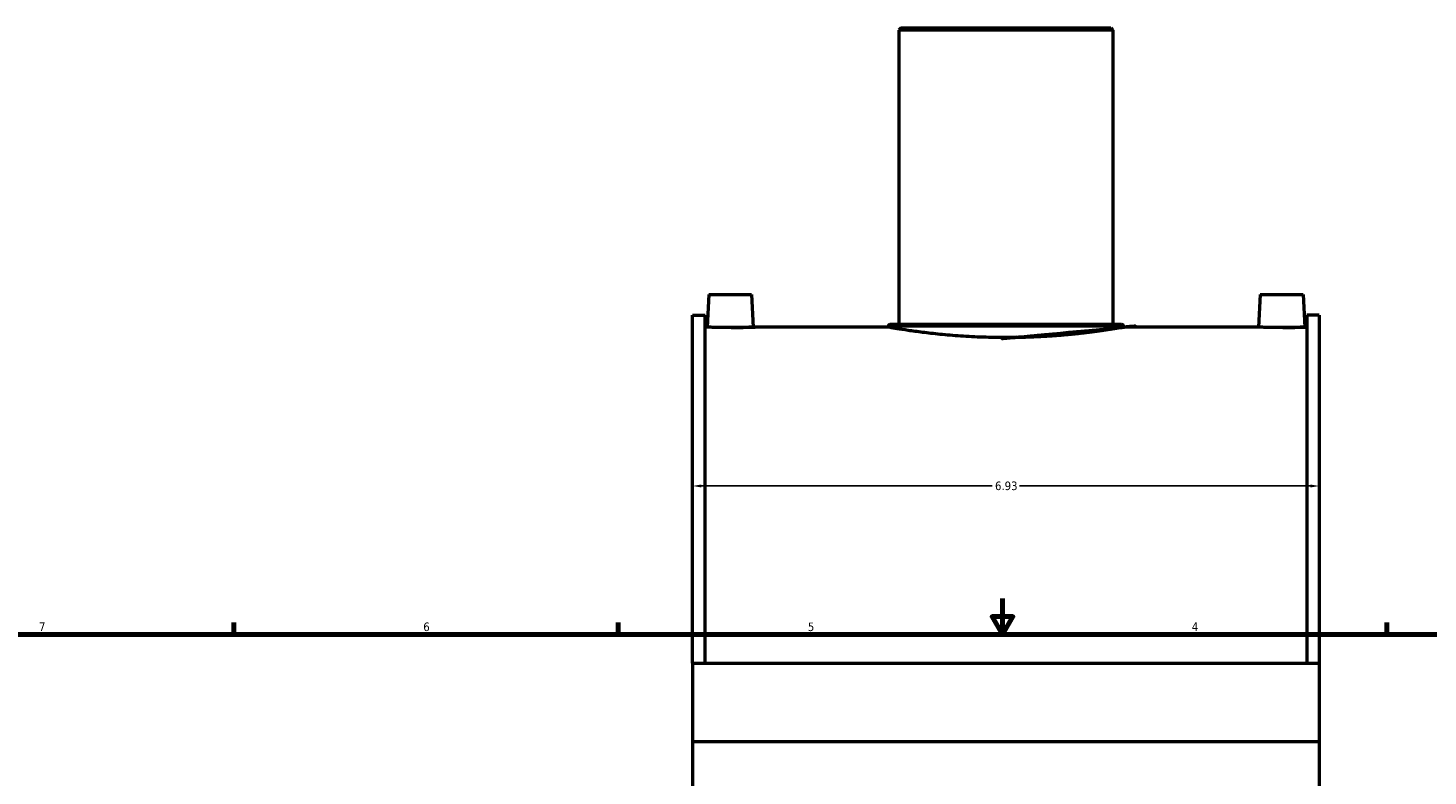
# Model space of a CAD drawing. Header units: inches. Extents: x -11.3 to 54.7, y 0.6 to 56.9.
# Tile 4 of 9: x 6.2 to 21.7, y 19.4 to 27.7. Entities that reach past the tile are written whole.
import ezdxf

# ---------------------------------------------------------------- set-up
doc = ezdxf.new("R2010")
doc.units = ezdxf.units.IN
doc.header["$MEASUREMENT"] = 0
for name, color, linetype, lineweight in [('Border (ANSI)', 7, 'Continuous', 70), ('Dimension (ANSI)', 7, 'Continuous', 25), ('Visible (ANSI)', 7, 'Continuous', 50), ('Visible Narrow (ANSI)', 7, 'Continuous', 35)]:
    doc.layers.add(name, color=color, linetype=linetype, lineweight=lineweight)
doc.styles.add('Note Text (ANSI)', font='tahoma.ttf')
doc.dimstyles.new('Default (ANSI)', dxfattribs={"dimtxt": 0.09448818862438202, "dimasz": 0.09842519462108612, "dimexe": 0.125, "dimexo": 0.0625, "dimgap": 0.03149606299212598, "dimtad": 0, "dimtih": 1, "dimtoh": 1, "dimrnd": 1e-08, "dimzin": 4, "dimdsep": 46, "dimtxsty": 'Note Text (ANSI)', "dimcen": 0.09, "dimdle": 0.3937007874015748, "dimclrd": 256, "dimclre": 256, "dimclrt": 5, "dimadec": 0, "dimazin": 1, "dimtfac": 1, "dimtofl": 0, "dimtmove": 0, "dimatfit": 3, "dimfxl": 1, "dimtolj": 1, "dimtzin": 4, "dimlwd": -1, "dimlwe": -1, "dimarcsym": 0})

# ---------------------------------------------------------------- blocks, each defined once
blk = doc.blocks.new('Borders Default Border')
at = {"layer": 'Border (ANSI)'}
for p, q in [((8.500000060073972, 21.00000006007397), (8.500000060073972, 21.13448766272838)), ((12.7499993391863, 21.00000006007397), (12.7499993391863, 21.13448766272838)), ((21.24999939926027, 21.00000006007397), (21.24999939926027, 21.13448766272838))]:
    blk.add_line(p, q, dxfattribs=at)
at = {"layer": 'Border (ANSI)', "flags": 128}
for points in [[(17.00000012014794, 21.39999960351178), (17.00000012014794, 21.00000006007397), (16.88453043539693, 21.19999983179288), (17.11546980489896, 21.19999983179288), (17.00000012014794, 21.00000006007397)], [(0.4999999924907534, 0.9999999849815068), (0.4999999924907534, 21.00000006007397), (33.49999855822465, 21.00000006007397), (33.49999855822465, 0.9999999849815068), (0.4999999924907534, 0.9999999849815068)]]:
    blk.add_lwpolyline(points, dxfattribs=at)
at = {"layer": 'Border (ANSI)', "color": 5, "true_color": 0x0000ff, "char_height": 0.09448818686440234, "attachment_point": 7, "style": 'Note Text (ANSI)'}
for s, insert in [('7', (6.345746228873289, 21.04)), ('6', (10.59483913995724, 21.03800916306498)), ('5', (14.84733363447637, 21.03800916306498)), ('4', (19.0920422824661, 21.04))]:
    blk.add_mtext(s, dxfattribs=dict(at, insert=insert))
blk = doc.blocks.new('*D8')
at = {"layer": 'Defpoints', "color": 0, "transparency": 16777216}
for p in [(20.50185156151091, 22.64453336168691), (13.57185156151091, 22.48047708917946), (20.50185156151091, 22.48047708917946)]:
    blk.add_point(p, dxfattribs=at)
at = {"layer": 'Dimension (ANSI)', "transparency": 16777216}
for p, q in [((13.670276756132, 22.64453336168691), (16.88564296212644, 22.64453336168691)), ((20.40342636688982, 22.64453336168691), (17.18806016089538, 22.64453336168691))]:
    blk.add_line(p, q, dxfattribs=at)
for points in [[(13.670276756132, 22.66093756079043), (13.670276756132, 22.6281291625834), (13.57185156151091, 22.64453336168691)], [(20.40342636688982, 22.66093756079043), (20.40342636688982, 22.6281291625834), (20.50185156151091, 22.64453336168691)]]:
    blk.add_solid(points, dxfattribs=at)
at = {"layer": 'Dimension (ANSI)', "color": 5, "transparency": 16777216, "insert": (16.91713902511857, 22.69374463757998), "char_height": 0.09448818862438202, "attachment_point": 1, "style": 'Note Text (ANSI)'}
blk.add_mtext('\\A1;6.93', dxfattribs=at)

msp = doc.modelspace()

# ---------------------------------------------------------------- linework, layer by layer
at = {"layer": 'Visible (ANSI)'}
for p, q in [((15.87744211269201, 27.71124918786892), (15.85378069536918, 27.68758777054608)), ((15.87744211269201, 27.71124918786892), (18.19626101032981, 27.71124918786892)), ((18.19626101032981, 27.71124918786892), (18.21992242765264, 27.68758777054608)), ((18.21992242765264, 27.68758777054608), (15.85378069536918, 27.68758777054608)), ((15.85378069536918, 27.68758777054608), (15.85378069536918, 24.43404918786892)), ((18.21992242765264, 27.68758777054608), (18.21992242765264, 24.43404918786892)), ((13.75143108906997, 24.76235155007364), (13.73250651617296, 24.40124918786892)), ((13.75143108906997, 24.76235155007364), (14.22387203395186, 24.76235155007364)), ((14.22387203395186, 24.76235155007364), (14.24279660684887, 24.40124918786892)), ((19.84983108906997, 24.76235155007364), (19.83090651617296, 24.40124918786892)), ((19.84983108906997, 24.76235155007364), (20.32227203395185, 24.76235155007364)), ((20.32227203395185, 24.76235155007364), (20.34119660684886, 24.40124918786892)), ((13.57185156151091, 20.68310788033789), (13.57185156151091, 24.53266651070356)), ((13.57185156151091, 24.53266651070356), (13.71045156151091, 24.53266651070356)), ((13.71045156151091, 20.68310788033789), (13.71045156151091, 24.53266651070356)), ((20.36325156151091, 24.53266651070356), (20.36325156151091, 20.68310788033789)), ((20.50185156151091, 24.53266651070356), (20.36325156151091, 24.53266651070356)), ((20.50185156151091, 24.53266651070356), (20.50185156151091, 20.68310788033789)), ((13.73250651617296, 24.40124918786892), (13.71045156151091, 24.40124918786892)), ((15.735473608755, 24.40124918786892), (14.24279660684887, 24.40124918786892)), ((15.735473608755, 24.41038777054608), (15.735473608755, 24.40124918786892)), ((15.75913502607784, 24.43404918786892), (18.31456809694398, 24.43404918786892)), ((18.33822951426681, 24.41038777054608), (18.33822951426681, 24.40124918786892)), ((19.83090651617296, 24.40124918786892), (18.33822951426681, 24.40124918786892)), ((20.36325156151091, 24.40124918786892), (20.34119660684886, 24.40124918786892)), ((13.57185156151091, 20.68310788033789), (20.50185156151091, 20.68310788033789)), ((13.57185156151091, 20.68310788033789), (13.57185156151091, 19.81866466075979)), ((20.50185156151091, 20.68310788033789), (20.50185156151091, 19.81866466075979)), ((13.57185156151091, 19.81866466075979), (20.50185156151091, 19.81866466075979)), ((13.57185156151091, 19.81866466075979), (13.57185156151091, 19.25775162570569)), ((20.50185156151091, 19.81866466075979), (20.50185156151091, 19.25775162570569))]:
    msp.add_line(p, q, dxfattribs=at)
for centre, start, end in [((15.75913502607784, 24.41038777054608), 90, 180), ((18.31456809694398, 24.41038777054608), 0, 90)]:
    msp.add_arc(centre, 0.02366141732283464, start, end, dxfattribs=at)
for points, knots in [([(13.98765156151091, 24.39683586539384), (13.95559440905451, 24.39683586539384), (13.92140562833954, 24.39706644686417), (13.85852611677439, 24.39789946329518), (13.82983509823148, 24.39848990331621), (13.78454391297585, 24.39959812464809), (13.76492156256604, 24.40018781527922), (13.73890287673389, 24.40101928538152), (13.73250651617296, 24.40124918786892), (13.73250651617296, 24.40124918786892)], [0, 0, 0, 0, 0.2442755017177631, 0.2442755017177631, 0.4885510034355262, 0.4885510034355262, 0.7327760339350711, 0.7327760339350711, 0.9770010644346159, 0.9770010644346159, 0.977001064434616, 0.977001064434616]), ([(14.24279660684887, 24.40124918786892), (14.242796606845, 24.40124918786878), (14.236400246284, 24.40101928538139), (14.21038156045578, 24.40018781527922), (14.19075921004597, 24.39959812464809), (14.14546802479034, 24.39848990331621), (14.11677700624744, 24.39789946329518), (14.05389749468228, 24.39706644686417), (14.01970871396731, 24.39683586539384), (13.98765156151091, 24.39683586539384)], [2.931003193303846, 2.931003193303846, 2.931003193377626, 2.931003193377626, 3.175228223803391, 3.175228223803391, 3.419453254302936, 3.419453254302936, 3.663728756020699, 3.663728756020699, 3.908004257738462, 3.908004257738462, 3.908004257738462, 3.908004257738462]), ([(17.03685156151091, 24.28577428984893), (16.95496446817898, 24.28577428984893), (16.87033637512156, 24.28719400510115), (16.7021018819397, 24.29298613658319), (16.61849382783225, 24.29735428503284), (16.45822975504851, 24.30830944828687), (16.38144283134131, 24.31489466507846), (16.23948385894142, 24.328997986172), (16.17431470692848, 24.33650162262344), (16.05896399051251, 24.35097620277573), (16.00481331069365, 24.35845693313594), (15.90931479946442, 24.37247690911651), (15.86796062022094, 24.37900224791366), (15.80150194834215, 24.38983638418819), (15.77634460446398, 24.39414435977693), (15.7433266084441, 24.39985259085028), (15.735473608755, 24.40124918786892), (15.735473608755, 24.40124918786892)], [0, 0, 0, 0, 0.6239796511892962, 0.6239796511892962, 1.247959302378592, 1.247959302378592, 1.871938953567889, 1.871938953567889, 2.495918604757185, 2.495918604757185, 3.119877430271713, 3.119877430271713, 3.743836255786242, 3.743836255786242, 4.367795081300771, 4.367795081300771, 4.991753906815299, 4.991753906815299, 4.9917539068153, 4.9917539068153]), ([(18.33822951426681, 24.40124918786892), (18.33822951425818, 24.40124918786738), (18.33037651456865, 24.39985259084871), (18.29735851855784, 24.39414435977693), (18.27220117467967, 24.38983638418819), (18.20574250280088, 24.37900224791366), (18.1643883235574, 24.37247690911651), (18.06888981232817, 24.35845693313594), (18.01473913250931, 24.35097620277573), (17.89938841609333, 24.33650162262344), (17.8342192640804, 24.328997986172), (17.69226029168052, 24.31489466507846), (17.61547336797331, 24.30830944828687), (17.45520929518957, 24.29735428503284), (17.37160124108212, 24.29298613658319), (17.20336674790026, 24.28719400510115), (17.11873865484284, 24.28577428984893), (17.03685156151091, 24.28577428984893)], [14.9752617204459, 14.9752617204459, 14.97526172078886, 14.97526172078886, 15.59922054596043, 15.59922054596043, 16.22317937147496, 16.22317937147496, 16.84713819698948, 16.84713819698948, 17.47109702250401, 17.47109702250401, 18.09507667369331, 18.09507667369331, 18.7190563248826, 18.7190563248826, 19.3430359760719, 19.3430359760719, 19.9670156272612, 19.9670156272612, 19.9670156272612, 19.9670156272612]), ([(20.08605156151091, 24.39683586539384), (20.05399440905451, 24.39683586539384), (20.01980562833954, 24.39706644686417), (19.95692611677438, 24.39789946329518), (19.92823509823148, 24.39848990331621), (19.88294391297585, 24.39959812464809), (19.86332156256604, 24.40018781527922), (19.83730287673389, 24.40101928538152), (19.83090651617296, 24.40124918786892), (19.83090651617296, 24.40124918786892)], [0, 0, 0, 0, 0.2442755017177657, 0.2442755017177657, 0.4885510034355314, 0.4885510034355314, 0.7327760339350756, 0.7327760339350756, 0.9770010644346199, 0.9770010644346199, 0.97700106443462, 0.97700106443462]), ([(20.34119660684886, 24.40124918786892), (20.341196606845, 24.40124918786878), (20.334800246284, 24.40101928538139), (20.30878156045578, 24.40018781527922), (20.28915921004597, 24.39959812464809), (20.24386802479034, 24.39848990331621), (20.21517700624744, 24.39789946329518), (20.15229749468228, 24.39706644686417), (20.11810871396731, 24.39683586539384), (20.08605156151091, 24.39683586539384)], [2.93100319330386, 2.93100319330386, 2.931003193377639, 2.931003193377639, 3.175228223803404, 3.175228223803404, 3.419453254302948, 3.419453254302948, 3.663728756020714, 3.663728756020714, 3.90800425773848, 3.90800425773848, 3.90800425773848, 3.90800425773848])]:
    msp.add_open_spline(points, degree=3, knots=knots, dxfattribs=at)
at = {"layer": 'Visible Narrow (ANSI)'}
msp.add_line((18.32220739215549, 24.41038777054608), (15.75149573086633, 24.41038777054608), dxfattribs=at)

# ---------------------------------------------------------------- block references
msp.add_blockref('Borders Default Border', (0, 0))

# ---------------------------------------------------------------- dimensions: what is measured, and where the dimension line sits
at = {"layer": 'Dimension (ANSI)'}
dim = msp.add_linear_dim(base=(20.50185156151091, 22.64453336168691), p1=(13.57185156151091, 22.48047708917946), p2=(20.50185156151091, 22.48047708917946), angle=180, dimstyle='Default (ANSI)', override={"dimgap": 0.03149606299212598, "dimtih": 0, "dimtoh": 0, "dimdec": 2, "dimse1": 1, "dimse2": 1, "dimtol": 0, "dimlim": 0, "dimtp": 0, "dimtm": -0, "dimtdec": 2, "dimatfit": 1}, dxfattribs=at)
dim.commit()
dim.dimension.update_dxf_attribs({"geometry": '*D8', "text_midpoint": (17.03685156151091, 22.64453336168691), "dimtype": 160})

doc.saveas('drawing.dxf')
